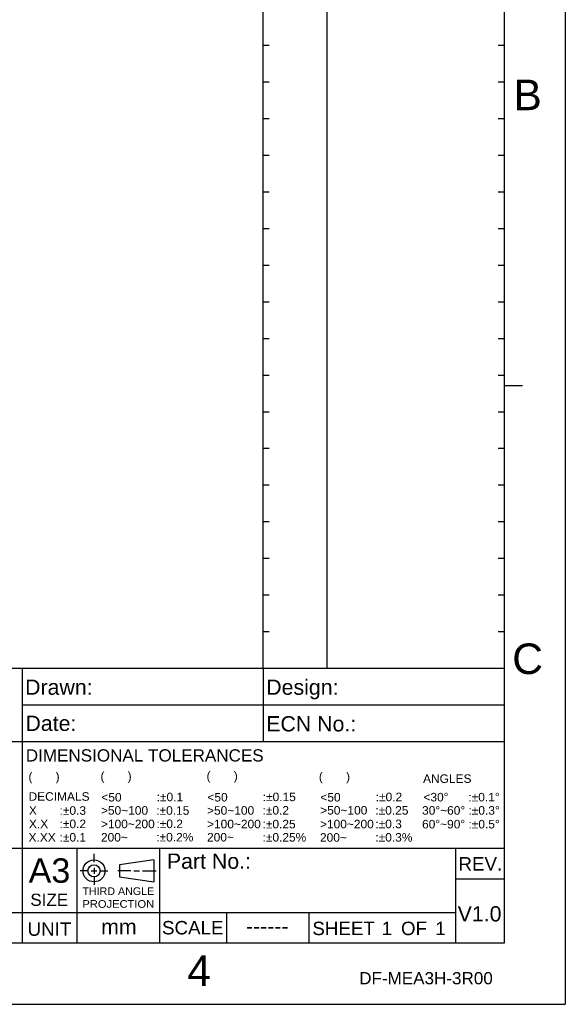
# Model space of a CAD drawing. Header units: millimetres. Extents: x -95 to 535, y -111 to 334.
# Tile 16 of 17: x 401 to 535, y -111 to 131. Entities that reach past the tile are written whole.
import ezdxf
from ezdxf.enums import TextEntityAlignment as Align

# ---------------------------------------------------------------- set-up
doc = ezdxf.new("R2010")
doc.units = ezdxf.units.MM
doc.header["$LTSCALE"] = 23.1
doc.layers.get('0').update_dxf_attribs({"linetype": 'CONTINUOUS'})
doc.layers.add('DIM', color=6, linetype='CONTINUOUS')
doc.layers.add('DRAWING FRAME', color=1, linetype='CONTINUOUS')
doc.styles.add('ARIAL', font='ARIAL.TTF')

msp = doc.modelspace()

# ---------------------------------------------------------------- linework, layer by layer
at = {"layer": 'DRAWING FRAME', "color": 4}
for p in [(535.4447, 334.3981), (535.4447, 334.3981), (-94.5553, -111.1019)]:
    msp.add_line(p, (535.4447, -111.1019), dxfattribs=at)
at = {"layer": 'DRAWING FRAME', "color": 3}
for p, q in [((461.1947, -28.6019), (461.1947, 319.3981)), ((476.9447, -28.6019), (476.9447, 319.3981)), ((520.4447, 319.3981), (520.4447, -96.1019)), ((462.6947, 124.3981), (461.1947, 124.3981)), ((520.4447, 124.3981), (518.9447, 124.3981)), ((462.6947, 115.3981), (461.1947, 115.3981)), ((520.4447, 115.3981), (518.9447, 115.3981)), ((462.6947, 106.3981), (461.1947, 106.3981)), ((520.4447, 106.3981), (518.9447, 106.3981)), ((462.6947, 97.3981), (461.1947, 97.3981)), ((520.4447, 97.3981), (518.9447, 97.3981)), ((462.6947, 88.3981), (461.1947, 88.3981)), ((520.4447, 88.3981), (518.9447, 88.3981)), ((462.6947, 79.3981), (461.1947, 79.3981)), ((520.4447, 79.3981), (518.9447, 79.3981)), ((462.6947, 70.3981), (461.1947, 70.3981)), ((520.4447, 70.3981), (518.9447, 70.3981)), ((462.6947, 61.3981), (461.1947, 61.3981)), ((520.4447, 61.3981), (518.9447, 61.3981)), ((462.6947, 52.3981), (461.1947, 52.3981)), ((520.4447, 52.3981), (518.9447, 52.3981)), ((462.6947, 43.3981), (461.1947, 43.3981)), ((520.4447, 43.3981), (518.9447, 43.3981)), ((520.4447, 40.8981), (524.9447, 40.8981)), ((520.4447, 40.8981), (524.9447, 40.8981)), ((462.6947, 34.3981), (461.1947, 34.3981)), ((520.4447, 34.3981), (518.9447, 34.3981)), ((462.6947, 25.3981), (461.1947, 25.3981)), ((520.4447, 25.3981), (518.9447, 25.3981)), ((462.6947, 16.3981), (461.1947, 16.3981)), ((520.4447, 16.3981), (518.9447, 16.3981)), ((462.6947, 7.3981), (461.1947, 7.3981)), ((520.4447, 7.3981), (518.9447, 7.3981)), ((462.6947, -1.6019), (461.1947, -1.6019)), ((520.4447, -1.6019), (518.9447, -1.6019)), ((462.6947, -10.6019), (461.1947, -10.6019)), ((520.4447, -10.6019), (518.9447, -10.6019)), ((462.6947, -19.6019), (461.1947, -19.6019)), ((520.4447, -19.6019), (518.9447, -19.6019)), ((520.4447, -28.6019), (292.4447, -28.6019)), ((401.9447, -28.6019), (401.9447, -72.8519)), ((461.1947, -28.6019), (461.1947, -46.6019)), ((520.4447, -37.6019), (401.9447, -37.6019)), ((520.4447, -46.6019), (292.4447, -46.6019)), ((520.4447, -72.8519), (292.4447, -72.8519)), ((401.9447, -72.8519), (401.9447, -96.1019)), ((415.4447, -72.8519), (415.4447, -96.1019)), ((435.6947, -72.8519), (435.6947, -96.1019)), ((508.4447, -72.8519), (508.4447, -96.1019)), ((520.4447, -80.3519), (508.4447, -80.3519)), ((508.4447, -88.6019), (292.4447, -88.6019)), ((452.1947, -88.6019), (452.1947, -96.1019)), ((472.4447, -88.6019), (472.4447, -96.1019)), ((520.4447, -96.1019), (-79.5553, -96.1019))]:
    msp.add_line(p, q, dxfattribs=at)
at = {"layer": 'DRAWING FRAME', "color": 1}
for p, q in [((419.6341, -76.1558), (419.6341, -74.1758)), ((434.3341, -75.6267), (425.9341, -76.8267)), ((425.9341, -76.8267), (425.9341, -79.8267)), ((434.3341, -75.6267), (434.3341, -81.0267)), ((418.1941, -78.3267), (416.2141, -78.3267)), ((418.9141, -78.3267), (420.3541, -78.3267)), ((419.6341, -77.6067), (419.6341, -79.0467)), ((419.6341, -79.7667), (419.6341, -81.7467)), ((421.0741, -78.3267), (423.0541, -78.3267)), ((428.6848, -78.3267), (425.4939, -78.3267)), ((429.4048, -78.3267), (430.8448, -78.3267)), ((431.5648, -78.3267), (434.9142, -78.3267)), ((425.9341, -79.8267), (434.3341, -81.0267))]:
    msp.add_line(p, q, dxfattribs=at)
for radius in [2.7, 1.5]:
    msp.add_circle((419.6341, -78.3267), radius, dxfattribs=at)

# ---------------------------------------------------------------- texts
at = {"color": 1, "linetype": 'Continuous', "style": 'ARIAL'}
for s, p in [('(       )', (403.5274, -56.2204)), ('(       )', (421.2262, -56.0905)), ('(       )', (447.2957, -56.0301)), ('(       )', (474.8874, -56.2068)), ('ANGLES  ', (500.4889, -56.7148)), ('DECIMALS', (403.5472, -61.1009)), ('<50', (421.4351, -61.2828)), (':%%p0.1', (435.0307, -61.2167)), ('<50', (447.5046, -61.2832)), (':%%p0.15', (461.091, -61.1984)), ('<50', (475.2595, -61.2906)), (':%%p0.2', (488.8597, -61.2055)), ('<30%%d      :%%p0.1%%d', (500.5877, -61.2629)), ('X', (403.6435, -64.5285)), (':%%p0.3', (411.1728, -64.5444)), ('>50~100', (421.3423, -64.5228)), (':%%p0.15', (434.9379, -64.5414)), ('>50~100', (447.4118, -64.5287)), (':%%p0.2', (461.05, -64.4959)), ('>50~100', (475.2186, -64.4843)), (':%%p0.25', (488.7669, -64.5029)), ('30%%d~60%%d :%%p0.3%%d', (500.2488, -64.5168)), ('X.X', (403.6435, -67.8322)), (':%%p0.2', (411.1728, -67.8263)), ('>100~200', (421.3423, -67.8478)), (':%%p0.2', (434.9802, -67.8222)), ('>100~200', (447.4118, -67.867)), (':%%p0.25', (461.05, -67.886)), ('>100~200', (475.1667, -67.8744)), (':%%p0.3', (488.7669, -67.8411)), ('60%%d~90%%d :%%p0.5%%d', (500.2488, -67.8954)), ('X.XX', (403.5489, -71.1453)), (':%%p0.1', (411.1728, -71.1229)), ('200~', (421.3423, -71.1248)), (':%%p0.2%', (434.9379, -71.1001)), ('200~', (447.4118, -71.1081)), (':%%p0.25%', (461.05, -71.1271)), ('200~', (475.1667, -71.1674)), (':%%p0.3%', (488.7669, -71.1342))]:
    msp.add_text(s, height=2.1, dxfattribs=at).set_placement(p)
at = {"layer": 'DIM', "style": 'ARIAL'}
for s, height, p in [('V1.0', 3.75, (508.9901, -90.7499)), ('mm', 3.75, (421.3875, -93.9306)), ('mm', 3.75, (421.3875, -93.9306)), ('1', 3.3, (490.3323, -94.1037)), ('1', 3.3, (490.3323, -94.1037)), ('1', 3.3, (503.4927, -94.1037)), ('1', 3.3, (503.4927, -94.1037)), ('------', 3.75, (456.966, -93.7596)), ('------', 3.75, (456.966, -93.7596))]:
    msp.add_text(s, height=height, dxfattribs=at).set_placement(p)
at = {"layer": 'DRAWING FRAME', "color": 1, "style": 'ARIAL'}
for s, p in [('B', (526.1821, 112.2911)), ('C', (526.1821, -26.2089)), ('4', (445.4536, -102.845))]:
    msp.add_text(s, height=7.5, dxfattribs=at).set_placement(p, align=Align.MIDDLE)
for s, height, p in [('Drawn:', 3.75, (402.7018, -35.0669)), ('Design:', 3.75, (461.9518, -35.0669)), ('Date:', 3.75, (402.7891, -43.944)), ('ECN No.:', 3.75, (461.9518, -44.0669)), ('DIMENSIONAL TOLERANCES', 3, (402.8721, -51.4553)), ('Part No.:', 3.75, (437.5417, -77.8054)), ('REV.', 3.3, (509.1853, -78.2423)), ('A3', 6, (403.5667, -81.2443)), ('SIZE', 3, (403.9784, -86.924)), ('UNIT', 3.3, (403.3087, -94.276)), ('SCALE', 3.3, (436.3422, -93.9323)), ('SHEET     OF', 3.3, (473.2884, -94.1037))]:
    msp.add_text(s, height=height, dxfattribs=at).set_placement(p)
at = {"layer": 'DRAWING FRAME', "color": 1, "linetype": 'ByBlock', "style": 'ARIAL'}
for s, width, p, p2 in [('THIRD ANGLE', 1.000794, (416.7929, -84.2488), (434.4173, -84.2488)), ('PROJECTION', 1.044018, (416.7929, -87.3868), (434.4174, -87.3868))]:
    msp.add_text(s, height=1.875, dxfattribs=dict(at, width=width)).set_placement(p, p2, align=Align.FIT)
at = {"layer": 'DRAWING FRAME', "style": 'ARIAL'}
msp.add_text('DF-MEA3H-3R00', height=3, dxfattribs=at).set_placement((484.7946, -106.1885))

doc.saveas('drawing.dxf')
